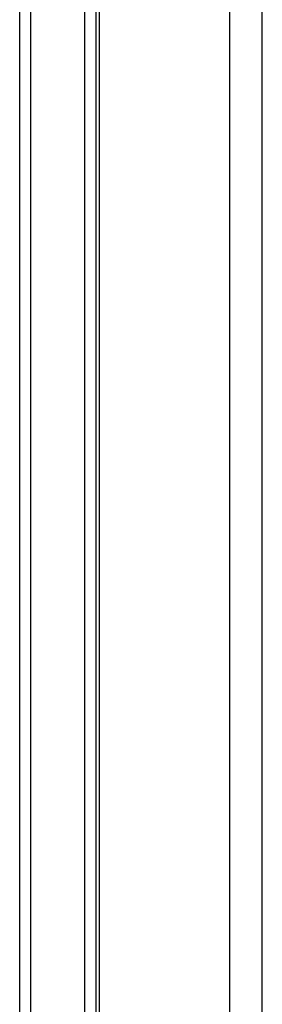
# Model space of a CAD drawing. Header units: inches. Extents: x 6 to 216, y 11 to 118.
# Tile 140 of 212: x 48.41 to 49.6, y 54.06 to 58.9. Entities that reach past the tile are written whole.
import ezdxf

# ---------------------------------------------------------------- set-up
doc = ezdxf.new("R2010")
doc.units = ezdxf.units.IN
doc.header["$MEASUREMENT"] = 0
doc.layers.add('Visible Edges(ANSI)', color=7, linetype='Continuous', lineweight=25)
doc.layers.add('Visible Tangent Edges(ANSI)', color=7, linetype='Continuous', lineweight=25)

msp = doc.modelspace()

# ---------------------------------------------------------------- linework, layer by layer
at = {"layer": 'Visible Edges(ANSI)'}
for p, q in [((48.8036, 20.1367), (48.8036, 79.6177)), ((49.6036, 20.1367), (49.6036, 79.6177)), ((48.4106, 50.2598), (48.4106, 75.1467)), ((48.7856, 74.817), (48.7856, 50.589))]:
    msp.add_line(p, q, dxfattribs=at)
at = {"layer": 'Visible Tangent Edges(ANSI)'}
for p, q in [((49.4426, 79.6177), (49.4426, 20.1367)), ((48.4644, 75.1458), (48.4644, 50.2607)), ((48.7317, 50.2616), (48.7317, 75.1449))]:
    msp.add_line(p, q, dxfattribs=at)

doc.saveas('drawing.dxf')
